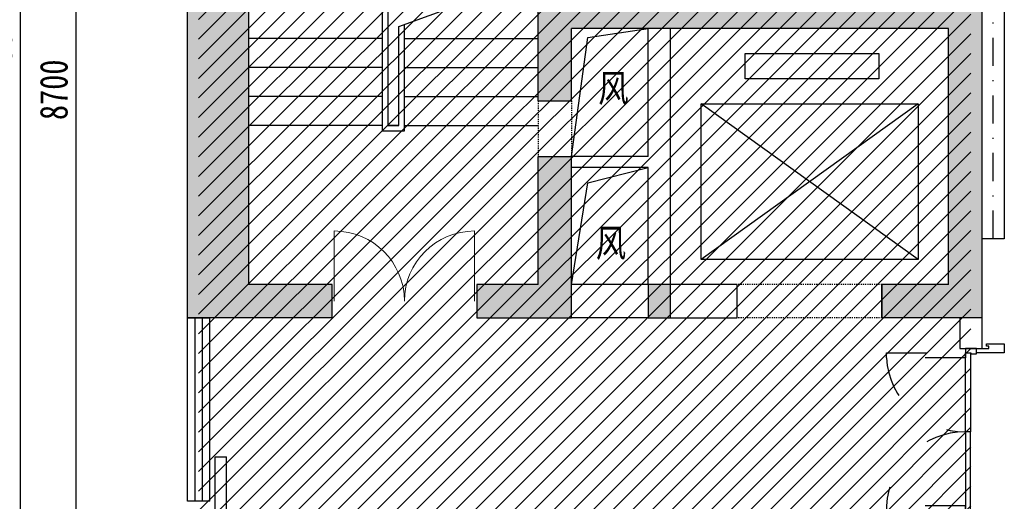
# Model space of a CAD drawing. Header units: millimetres. Extents: x -539149 to -534375, y 505028 to 505469.
# Tile 33 of 135: x -537295 to -537207, y 505254 to 505298. Entities that reach past the tile are written whole.
import ezdxf

# ---------------------------------------------------------------- set-up
doc = ezdxf.new("R2010")
doc.units = ezdxf.units.MM
doc.header["$LTSCALE"] = 10
for name, pattern in [('ACAD_ISO03W100', [30, 12, -18]), ('DASH', [0.35, 0.25, -0.1]), ('DASHDOTX2', [50.8, 25.4, -12.7, 0, -12.7])]:
    doc.linetypes.add(name, pattern=pattern)
for name, color, linetype in [('01-井道标注', 3, 'Continuous'), ('A-建筑-原墙体', 2, 'Continuous'), ('A-建筑-楼梯', 9, 'Continuous'), ('A-建筑-窗户', 4, 'Continuous'), ('B-平面-固定家具M', 30, 'Continuous'), ('B-平面-完成面造型线', 6, 'Continuous'), ('B-平面-尺寸', 8, 'Continuous'), ('B-平面-门', 4, 'Continuous'), ('E-填充', 251, 'Continuous'), ('E-文本', 7, 'Continuous'), ('Q-立面-填充', 251, 'Continuous'), ('WINDOW', 12, 'Continuous')]:
    doc.layers.add(name, color=color, linetype=linetype)
doc.styles.add('CCD_DIM', font='txt', dxfattribs={"width": 0.8})
doc.styles.add('宋体', font='txt', dxfattribs={"width": 1.1})
doc.dimstyles.new('1-1', dxfattribs={"dimscale": 0, "dimtxt": 2.5, "dimasz": 1, "dimexe": 1, "dimexo": 1, "dimgap": 0.75, "dimtad": 1, "dimdec": 0, "dimrnd": 0.005, "dimzin": 0, "dimdsep": 46, "dimtxsty": 'CCD_DIM', "dimblk": 'ARCHTICK', "dimcen": 0.13, "dimclrd": 44, "dimclre": 44, "dimclrt": 50, "dimadec": 0, "dimazin": 0, "dimtfac": 1, "dimtdec": 0, "dimtix": 1, "dimtmove": 2, "dimatfit": 3, "dimldrblk": 'HBA_Leader_Dot', "dimfxl": 5, "dimfxlon": 1, "dimtvp": 1, "dimtolj": 1, "dimtzin": 0, "dimarcsym": 0})

# ---------------------------------------------------------------- blocks, each defined once
blk = doc.blocks.new('_ArchTick')
at = {"color": 0, "linetype": 'ByBlock', "const_width": 0.15}
blk.add_lwpolyline([(-0.5, -0.5), (0.5, 0.5)], dxfattribs=at)
blk = doc.blocks.new('HBA_Leader_Dot')
at = {"color": 0, "linetype": 'ByBlock'}
blk.add_line((-5, 0), (-10, 0), dxfattribs=at)
at = {"color": 0, "linetype": 'ByBlock', "const_width": 5}
blk.add_lwpolyline([(-2.5, 0, 1), (2.5, 0, 1)], format="xyb", close=True, dxfattribs=at)
blk = doc.blocks.new('A$C21F824B0')
at = {"layer": 'B-平面-完成面造型线'}
for points in [[(-100, 1460), (-50, 1460), (-50, 1450), (0, 1450), (0, 1500), (-100, 1500), (-100, 1460)], [(-100, 40), (-50, 40), (-50, 50), (0, 50), (0, 0), (-100, 0), (-100, 40)]]:
    blk.add_lwpolyline(points, dxfattribs=at)
at = {"layer": 'B-平面-门', "color": 8, "linetype": 'ACAD_ISO03W100', "ltscale": 3}
for points in [[(-810, 1460), (-100, 1460), (-100, 1415), (-810, 1415)], [(-810, 40), (-100, 40), (-100, 85), (-810, 85)]]:
    blk.add_lwpolyline(points, close=True, dxfattribs=at)
at = {"layer": 'B-平面-门'}
for points in [[(-100, 750), (-100, 1460), (-55, 1460), (-55, 750)], [(-100, 750), (-100, 40), (-55, 40), (-55, 750)]]:
    blk.add_lwpolyline(points, close=True, dxfattribs=at)
at = {"layer": 'B-平面-门', "color": 8, "linetype": 'ACAD_ISO03W100', "ltscale": 3}
for centre, start, end in [((-102.5, 1458.9), 183.54912, 270.19981), ((-102.5, 41.1), 89.80019, 176.45088)]:
    blk.add_arc(centre, 708.9, start, end, dxfattribs=at)

msp = doc.modelspace()

# ---------------------------------------------------------------- hatches: boundary and pattern name
at = {"layer": 'E-填充', "ltscale": 0.01}
for points in [[(-537274.673, 505332.099), (-537248.673, 505332.099), (-537248.673, 505308.399), (-537248.673, 505290.199), (-537245.673, 505290.199), (-537245.673, 505296.699), (-537237.773, 505296.699), (-537211.773, 505296.699), (-537211.773, 505273.699), (-537217.773, 505273.699), (-537217.773, 505270.699), (-537208.773, 505270.699), (-537208.773, 505299.699), (-537211.173, 505299.699), (-537211.173, 505299.699), (-537211.773, 505299.699), (-537226.356, 505299.699, -0.008767), (-537226.391, 505299.699), (-537229.606, 505299.699, -0.008767), (-537229.641, 505299.699), (-537232.856, 505299.699, -0.008767), (-537232.891, 505299.699), (-537237.773, 505299.699), (-537245.673, 505299.699), (-537245.673, 505299.699), (-537245.673, 505308.399), (-537245.673, 505337.099), (-537280.173, 505337.099), (-537280.173, 505337.099), (-537280.173, 505270.699), (-537278.173, 505270.699), (-537267.173, 505270.699), (-537267.173, 505273.699), (-537274.673, 505273.699)], [(-537248.673, 505273.699), (-537245.673, 505270.699), (-537245.673, 505285.199), (-537248.673, 505285.199)], [(-537248.673, 505273.699), (-537254.173, 505273.699), (-537254.173, 505270.699), (-537245.673, 505270.699)], [(-537238.773, 505273.699), (-537238.773, 505270.699), (-537236.773, 505270.699), (-537236.773, 505273.699)]]:
    msp.add_hatch(color=256, dxfattribs=at).paths.add_polyline_path(points)
at = {"layer": 'Q-立面-填充', "ltscale": 0.005}
h = msp.add_hatch(dxfattribs=at)
h.set_pattern_fill('ANSI31', color=256, scale=1000, style=0)
h.set_pattern_definition([(45, (-537279.1732, 505189.6987), (-0.883883, 0.883883), [])])
h.paths.add_polyline_path([(-537216.573, 505189.699), (-537209.773, 505189.699), (-537209.773, 505307.899), (-537246.673, 505307.899), (-537246.673, 505336.099), (-537279.173, 505336.099), (-537279.173, 505249.699), (-537240.473, 505249.699), (-537240.473, 505210.399), (-537216.573, 505210.399)])

# ---------------------------------------------------------------- linework, layer by layer
at = {"linetype": 'DASH', "ltscale": 0.01}
for p, q in [((-537217.773, 505273.699, 0.069), (-537230.773, 505273.699, 0.069)), ((-537217.773, 505270.699, 0.069), (-537230.773, 505270.699, 0.069))]:
    msp.add_line(p, q, dxfattribs=at)
at = {"ltscale": 0.01}
for p, q in [((-537280.173, 505270.699, 0.069), (-537278.173, 505270.699, 0.069)), ((-537278.173, 505254.199, 0.069), (-537280.173, 505254.199, 0.069))]:
    msp.add_line(p, q, dxfattribs=at)
at = {"layer": '01-井道标注', "ltscale": 0.01, "elevation": 0.069}
for points in [[(-537245.674, 505285.199), (-537244.187, 505295.906), (-537238.773, 505296.699)], [(-537245.674, 505273.699), (-537244.187, 505282.824), (-537238.773, 505284.199)]]:
    msp.add_lwpolyline(points, dxfattribs=at)
at = {"layer": 'A-建筑-原墙体', "ltscale": 0.01}
for p, q in [((-537280.173, 505270.699, 0.069), (-537280.173, 505337.099, 0.069)), ((-537274.673, 505332.099, 0.069), (-537274.673, 505273.699, 0.069)), ((-537248.673, 505290.199, 0.069), (-537248.673, 505308.399, 0.069)), ((-537208.773, 505270.699, 0.069), (-537208.773, 505299.699, 0.069)), ((-537245.673, 505290.199, 0.069), (-537245.673, 505296.699, 0.069)), ((-537237.773, 505296.699, 0.069), (-537245.673, 505296.699, 0.069)), ((-537238.773, 505285.199, 0.069), (-537238.773, 505296.699, 0.069)), ((-537211.773, 505296.699, 0.069), (-537237.773, 505296.699, 0.069)), ((-537236.773, 505284.199, 0.069), (-537236.773, 505296.699, 0.069)), ((-537211.773, 505273.699, 0.069), (-537211.773, 505296.699, 0.069)), ((-537248.673, 505290.199, 0.069), (-537245.673, 505290.199, 0.069)), ((-537248.673, 505273.699, 0.069), (-537248.673, 505285.199, 0.069)), ((-537248.673, 505285.199, 0.069), (-537245.673, 505285.199, 0.069)), ((-537238.773, 505285.199, 0.069), (-537245.673, 505285.199, 0.069)), ((-537245.673, 505270.699, 0.069), (-537245.673, 505285.199, 0.069)), ((-537238.773, 505284.199, 0.069), (-537245.673, 505284.199, 0.069)), ((-537238.773, 505273.699, 0.069), (-537238.773, 505284.199, 0.069)), ((-537236.773, 505273.699, 0.069), (-537236.773, 505284.199, 0.069)), ((-537267.173, 505273.699, 0.069), (-537274.673, 505273.699, 0.069)), ((-537267.173, 505270.699, 0.069), (-537267.173, 505273.699, 0.069)), ((-537248.673, 505273.699, 0.069), (-537254.173, 505273.699, 0.069)), ((-537254.173, 505273.699, 0.069), (-537254.173, 505270.699, 0.069)), ((-537238.773, 505273.699, 0.069), (-537245.673, 505273.699, 0.069)), ((-537238.773, 505273.699, 0.069), (-537238.773, 505270.699, 0.069)), ((-537236.773, 505273.699, 0.069), (-537238.773, 505273.699, 0.069)), ((-537230.773, 505273.699, 0.069), (-537236.773, 505273.699, 0.069)), ((-537236.773, 505270.699, 0.069), (-537236.773, 505273.699, 0.069)), ((-537230.773, 505270.699, 0.069), (-537230.773, 505273.699, 0.069)), ((-537211.773, 505273.699, 0.069), (-537217.773, 505273.699, 0.069)), ((-537217.773, 505270.699, 0.069), (-537217.773, 505273.699, 0.069)), ((-537217.773, 505273.699, 0.069), (-537217.773, 505270.699, 0.069)), ((-537267.173, 505270.699, 0.069), (-537280.173, 505270.699, 0.069)), ((-537278.173, 505270.699, 0.069), (-537280.173, 505270.699, 0.069)), ((-537254.173, 505270.699, 0.069), (-537245.673, 505270.699, 0.069)), ((-537238.773, 505270.699, 0.069), (-537245.673, 505270.699, 0.069)), ((-537238.773, 505270.699, 0.069), (-537236.773, 505270.699, 0.069)), ((-537236.773, 505270.699, 0.069), (-537230.773, 505270.699, 0.069)), ((-537208.773, 505270.699, 0.069), (-537217.773, 505270.699, 0.069)), ((-537210.773, 505270.699, 0.069), (-537210.773, 505267.949, 0.069)), ((-537208.773, 505270.699, 0.069), (-537210.773, 505270.699, 0.069)), ((-537208.773, 505267.949, 0.069), (-537208.773, 505270.699, 0.069)), ((-537210.773, 505267.949, 0.069), (-537208.773, 505267.949, 0.069)), ((-537277.673, 505249.699, 0.069), (-537277.673, 505258.199, 0.069)), ((-537277.673, 505258.199, 0.069), (-537276.673, 505258.199, 0.069)), ((-537276.673, 505249.699, 0.069), (-537276.673, 505258.199, 0.069))]:
    msp.add_line(p, q, dxfattribs=at)
at = {"layer": 'A-建筑-楼梯', "ltscale": 0.01}
for p, q in [((-537262.673, 505319.699, 0.069), (-537262.673, 505287.499, 0.069)), ((-537262.173, 505319.199, 0.069), (-537262.173, 505287.999, 0.069)), ((-537262.173, 505319.199, 0.069), (-537262.173, 505287.999, 0.069)), ((-537261.173, 505296.879, 0.069), (-537255.721, 505298.874, 0.069)), ((-537261.173, 505287.999, 0.069), (-537261.173, 505296.879, 0.069)), ((-537261.173, 505287.999, 0.069), (-537261.173, 505296.879, 0.069)), ((-537260.673, 505287.499, 0.069), (-537260.673, 505297.062, 0.069)), ((-537262.673, 505295.799, 0.069), (-537274.673, 505295.799, 0.069)), ((-537260.673, 505295.799, 0.069), (-537248.673, 505295.799, 0.069)), ((-537230.047, 505292.199, 0.069), (-537230.047, 505294.449, 0.069)), ((-537230.047, 505294.449, 0.069), (-537218.047, 505294.449, 0.069)), ((-537218.047, 505294.449, 0.069), (-537218.047, 505292.199, 0.069)), ((-537262.673, 505293.199, 0.069), (-537274.673, 505293.199, 0.069)), ((-537260.673, 505293.199, 0.069), (-537248.673, 505293.199, 0.069)), ((-537218.047, 505292.199, 0.069), (-537230.047, 505292.199, 0.069)), ((-537262.673, 505290.599, 0.069), (-537274.673, 505290.599, 0.069)), ((-537260.673, 505290.599, 0.069), (-537248.673, 505290.599, 0.069)), ((-537234.023, 505275.949, 0.069), (-537234.023, 505289.949, 0.069)), ((-537234.023, 505289.949, 0.069), (-537214.523, 505289.949, 0.069)), ((-537214.523, 505289.949, 0.069), (-537234.023, 505275.949, 0.069)), ((-537214.523, 505275.949, 0.069), (-537234.023, 505289.949, 0.069)), ((-537214.523, 505289.949, 0.069), (-537214.523, 505275.949, 0.069)), ((-537262.673, 505287.999, 0.069), (-537274.673, 505287.999, 0.069)), ((-537262.173, 505287.999, 0.069), (-537261.173, 505287.999, 0.069)), ((-537261.173, 505287.999, 0.069), (-537262.173, 505287.999, 0.069)), ((-537260.673, 505287.999, 0.069), (-537248.673, 505287.999, 0.069)), ((-537262.673, 505287.499, 0.069), (-537260.673, 505287.499, 0.069)), ((-537214.523, 505275.949, 0.069), (-537234.023, 505275.949, 0.069))]:
    msp.add_line(p, q, dxfattribs=at)
at = {"layer": 'A-建筑-窗户', "ltscale": 0.01}
for p, q in [((-537280.173, 505254.199, 0.069), (-537280.173, 505270.699, 0.069)), ((-537279.507, 505270.699, 0.069), (-537279.507, 505254.199, 0.069)), ((-537278.84, 505270.699, 0.069), (-537278.84, 505254.199, 0.069)), ((-537278.173, 505254.199, 0.069), (-537278.173, 505270.699, 0.069))]:
    msp.add_line(p, q, dxfattribs=at)
at = {"layer": 'B-平面-固定家具M', "color": 51, "linetype": 'DASHDOTX2', "ltscale": 0.01}
msp.add_line((-537207.773, 505277.799, 0.069), (-537207.773, 505330.099, 0.069), dxfattribs=at)
at = {"layer": 'B-平面-固定家具M', "ltscale": 0.01}
for p, q in [((-537206.773, 505330.099, 0.069), (-537206.773, 505277.799, 0.069)), ((-537206.773, 505277.799, 0.069), (-537208.773, 505277.799, 0.069))]:
    msp.add_line(p, q, dxfattribs=at)
at = {"layer": 'B-平面-完成面造型线', "ltscale": 0.01, "elevation": 0.069}
msp.add_lwpolyline([(-537208.773, 505267.949), (-537208.173, 505267.949), (-537208.173, 505268.149), (-537208.373, 505268.149), (-537208.373, 505268.349), (-537206.773, 505268.349), (-537206.773, 505267.549), (-537209.273, 505267.549)], dxfattribs=at)
at = {"layer": 'B-平面-门', "lineweight": 13, "ltscale": 0.01, "extrusion": (0, 0, -1)}
for p, q in [((-537266.978, 505272.199, 0.069), (-537266.978, 505278.504, 0.069)), ((-537254.368, 505272.199, 0.069), (-537254.368, 505278.504, 0.069))]:
    msp.add_line(p, q, dxfattribs=at)
for centre, start, end in [((537266.978, 505272.199, -0.069), 90, 180), ((537254.368, 505272.199, -0.069), 0, 90)]:
    msp.add_arc(centre, 6.305, start, end, dxfattribs=at)
at = {"layer": 'WINDOW', "linetype": 'DASH', "ltscale": 0.004}
for p, q in [((-537248.673, 505290.199, 0.069), (-537248.673, 505285.199, 0.069)), ((-537245.674, 505290.199, 0.069), (-537245.674, 505285.199, 0.069))]:
    msp.add_line(p, q, dxfattribs=at)

# ---------------------------------------------------------------- block references
at = {"ltscale": 0.01, "xscale": 0.01, "yscale": 0.01, "zscale": 0.01}
msp.add_blockref('A$C21F824B0', (-537209.273, 505252.949, 0.069), dxfattribs=at)

# ---------------------------------------------------------------- texts
at = {"layer": 'E-文本', "style": '宋体', "width": 0.8}
for p in [(-537243.262, 505290.099, 0.069), (-537243.485, 505276.179, 0.069)]:
    msp.add_text('风', height=2.5, dxfattribs=at).set_placement(p)

# ---------------------------------------------------------------- dimensions: what is measured, and where the dimension line sits
at = {"layer": 'B-平面-尺寸', "ltscale": 0.01}
for p1, p2, distance in [((-537280.173, 505220.699, 0.069), (-537280.173, 505365.199, 0.069), 15), ((-537280.173, 505247.699, 0.069), (-537280.173, 505334.699, 0.069), 10)]:
    msp.add_aligned_dim(p1=p1, p2=p2, distance=distance, dimstyle='1-1', override={"dimscale": 1, "dimlfac": 100}, dxfattribs=at).render()

doc.saveas('drawing.dxf')
